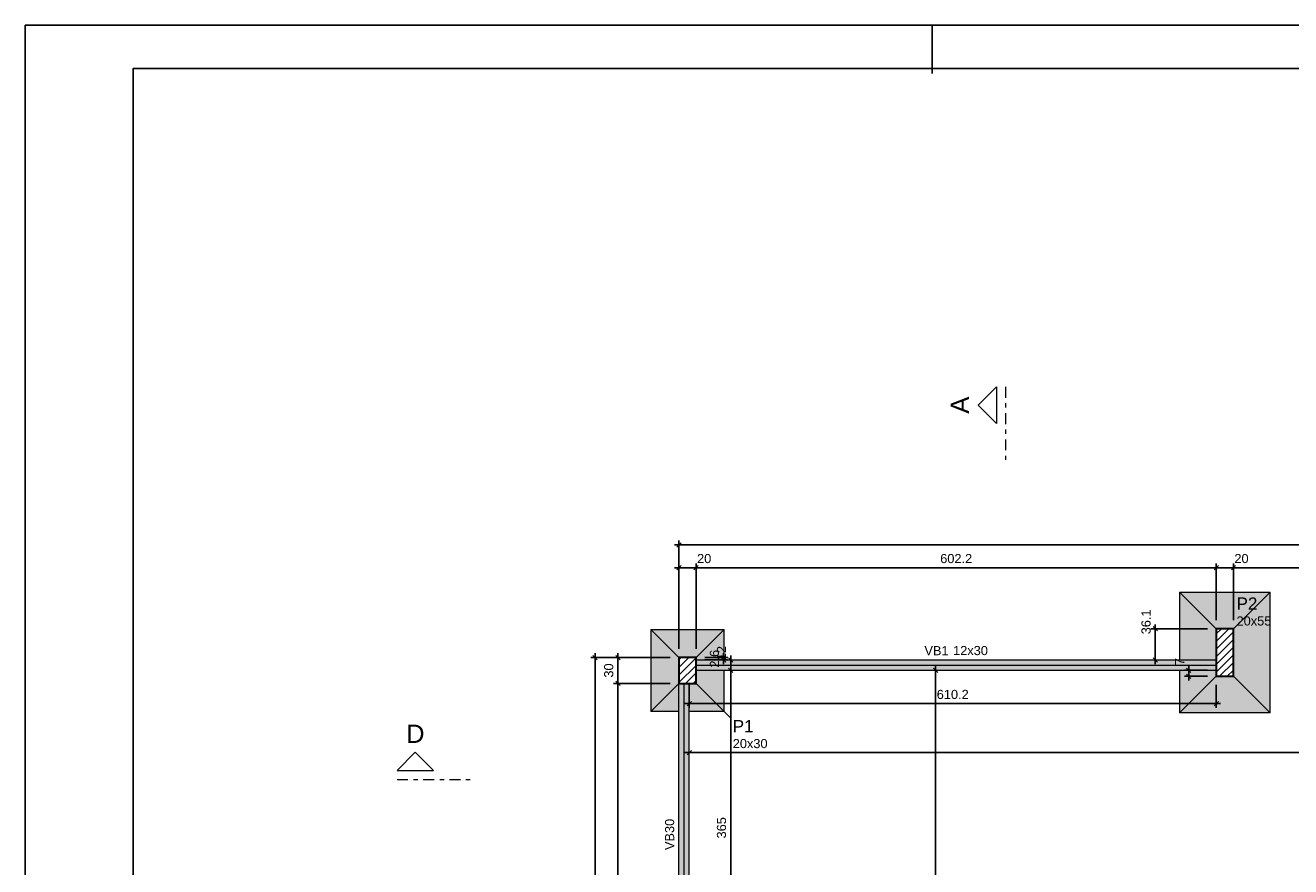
# Model space of a CAD drawing. Header units: millimetres. Extents: x 0 to 119, y 0 to 84.
# Tile 8 of 27: x 0 to 29, y 65 to 84. Entities that reach past the tile are written whole.
import ezdxf

# ---------------------------------------------------------------- set-up
doc = ezdxf.new("R2010")
doc.units = ezdxf.units.MM
doc.header["$MEASUREMENT"] = 0
doc.linetypes.add('DASHDOT', pattern=[2.54, 1.27, -0.635, 0, -0.635])
doc.linetypes.add('NULL', pattern=[0])
doc.layers.get('0').update_dxf_attribs({"lineweight": 18})
for name, color, linetype, lineweight in [('FO-Cortes', 9, 'DASHDOT', 5), ('FO-Cotas', 5, 'Continuous', 5), ('FO-Eixos', 5, 'Continuous', 5), ('FO-Hachura das sapatas', 43, 'Continuous', 5), ('FO-Hachura pilar que passa', 19, 'Continuous', 5), ('FO-Hachura viga', 43, 'Continuous', 5), ('FO-Pilares', 4, 'Continuous', 30), ('FO-Seção das fundações', 9, 'Continuous', 5), ('FO-Textos das vigas', 7, 'Continuous', 5), ('FO-Textos dos pilares', 7, 'Continuous', 5), ('FO-Vigas', 1, 'Continuous', 20)]:
    doc.layers.add(name, color=color, linetype=linetype, lineweight=lineweight)
doc.layers.add('SEDUC_MARF', color=1, linetype='Continuous')
doc.layers.add('SEDUC_MARGG', color=7, linetype='Continuous')
doc.styles.add('Arial', font='txt')
doc.dimstyles.new('UM_50.000000', dxfattribs={"dimtxt": 0.18, "dimasz": 0.1, "dimexe": 0.1, "dimexo": 0.2, "dimgap": 0, "dimtad": 1, "dimtih": 1, "dimtoh": 1, "dimdec": 1, "dimlfac": 50, "dimzin": 0, "dimdsep": 46, "dimtxsty": 'Standard', "dimcen": 0.09, "dimdle": 0.1, "dimadec": 1, "dimazin": 2, "dimtfac": 1, "dimtdec": 4, "dimtofl": 0, "dimtmove": 0, "dimatfit": 3, "dimfxl": 1, "dimtolj": 1, "dimarcsym": 0})

# ---------------------------------------------------------------- blocks, each defined once
blk = doc.blocks.new('_Oblique')
at = {"color": 0, "linetype": 'ByBlock', "lineweight": -2}
blk.add_line((-0.5, -0.5), (0.5, 0.5), dxfattribs=at)
blk = doc.blocks.new('*D6')
at = {"layer": 'Defpoints', "color": 0}
for p in [(15.535, 71.536), (15.135, 69.456), (15.535, 69.456)]:
    blk.add_point(p, dxfattribs=at)
at = {"layer": 'FO-Cotas', "color": 0, "lineweight": -2}
for p, q in [((15.035, 71.536), (15.635, 71.536)), ((15.135, 69.656), (15.135, 71.636)), ((15.535, 69.656), (15.535, 71.636))]:
    blk.add_line(p, q, dxfattribs=at)
at = {"layer": 'FO-Cotas', "color": 0, "lineweight": -2, "xscale": 0.1, "yscale": 0.1, "zscale": 0.1, "rotation": 180}
blk.add_blockref('_Oblique', (15.135, 71.536), dxfattribs=at)
at = {"layer": 'FO-Cotas', "color": 0, "lineweight": -2, "xscale": 0.1, "yscale": 0.1, "zscale": 0.1}
blk.add_blockref('_Oblique', (15.535, 71.536), dxfattribs=at)
at = {"layer": 'FO-Cotas', "color": 7, "insert": (15.721, 71.748), "char_height": 0.2118, "attachment_point": 5, "rotation": 0.0057, "style": 'Arial'}
blk.add_mtext('\\A1;20', dxfattribs=at)
blk = doc.blocks.new('*D7')
at = {"layer": 'Defpoints', "color": 0}
for p in [(27.579, 71.536), (27.579, 70.124), (15.535, 69.456)]:
    blk.add_point(p, dxfattribs=at)
at = {"layer": 'FO-Cotas', "color": 0, "lineweight": -2}
for p, q in [((15.435, 71.536), (27.679, 71.536)), ((15.535, 69.656), (15.535, 71.636)), ((27.579, 70.324), (27.579, 71.636))]:
    blk.add_line(p, q, dxfattribs=at)
at = {"layer": 'FO-Cotas', "color": 0, "lineweight": -2, "xscale": 0.1, "yscale": 0.1, "zscale": 0.1, "rotation": 180}
blk.add_blockref('_Oblique', (15.535, 71.536), dxfattribs=at)
at = {"layer": 'FO-Cotas', "color": 0, "lineweight": -2, "xscale": 0.1, "yscale": 0.1, "zscale": 0.1}
blk.add_blockref('_Oblique', (27.579, 71.536), dxfattribs=at)
at = {"layer": 'FO-Cotas', "color": 7, "insert": (21.557, 71.748), "char_height": 0.2118, "attachment_point": 5, "rotation": 0.0057, "style": 'Arial'}
blk.add_mtext('\\A1;602.2', dxfattribs=at)
blk = doc.blocks.new('*D8')
at = {"layer": 'Defpoints', "color": 0}
for p in [(27.979, 71.536), (27.579, 70.124), (27.979, 70.124)]:
    blk.add_point(p, dxfattribs=at)
at = {"layer": 'FO-Cotas', "color": 0, "lineweight": -2}
for p, q in [((27.479, 71.536), (28.079, 71.536)), ((27.579, 70.324), (27.579, 71.636)), ((27.979, 70.324), (27.979, 71.636))]:
    blk.add_line(p, q, dxfattribs=at)
at = {"layer": 'FO-Cotas', "color": 0, "lineweight": -2, "xscale": 0.1, "yscale": 0.1, "zscale": 0.1, "rotation": 180}
blk.add_blockref('_Oblique', (27.579, 71.536), dxfattribs=at)
at = {"layer": 'FO-Cotas', "color": 0, "lineweight": -2, "xscale": 0.1, "yscale": 0.1, "zscale": 0.1}
blk.add_blockref('_Oblique', (27.979, 71.536), dxfattribs=at)
at = {"layer": 'FO-Cotas', "color": 7, "insert": (28.164, 71.748), "char_height": 0.2118, "attachment_point": 5, "rotation": 0.0057, "style": 'Arial'}
blk.add_mtext('\\A1;20', dxfattribs=at)
blk = doc.blocks.new('*D9')
at = {"layer": 'Defpoints', "color": 0}
for p in [(34.789, 71.536), (27.979, 70.124), (34.789, 70.124)]:
    blk.add_point(p, dxfattribs=at)
at = {"layer": 'FO-Cotas', "color": 0, "lineweight": -2}
for p, q in [((27.879, 71.536), (34.889, 71.536)), ((27.979, 70.324), (27.979, 71.636)), ((34.789, 70.324), (34.789, 71.636))]:
    blk.add_line(p, q, dxfattribs=at)
at = {"layer": 'FO-Cotas', "color": 0, "lineweight": -2, "xscale": 0.1, "yscale": 0.1, "zscale": 0.1, "rotation": 180}
blk.add_blockref('_Oblique', (27.979, 71.536), dxfattribs=at)
at = {"layer": 'FO-Cotas', "color": 0, "lineweight": -2, "xscale": 0.1, "yscale": 0.1, "zscale": 0.1}
blk.add_blockref('_Oblique', (34.789, 71.536), dxfattribs=at)
at = {"layer": 'FO-Cotas', "color": 7, "insert": (31.384, 71.748), "char_height": 0.2118, "attachment_point": 5, "rotation": 0.0057, "style": 'Arial'}
blk.add_mtext('\\A1;340.5', dxfattribs=at)
blk = doc.blocks.new('*D26')
at = {"layer": 'Defpoints', "color": 0}
for p in [(84.436, 72.066), (15.135, 69.456), (84.436, 69.456)]:
    blk.add_point(p, dxfattribs=at)
at = {"layer": 'FO-Cotas', "color": 0, "lineweight": -2}
for p, q in [((15.135, 69.656), (15.135, 72.166)), ((84.436, 69.656), (84.436, 72.166)), ((15.035, 72.066), (84.536, 72.066))]:
    blk.add_line(p, q, dxfattribs=at)
at = {"layer": 'FO-Cotas', "color": 0, "lineweight": -2, "xscale": 0.1, "yscale": 0.1, "zscale": 0.1, "rotation": 180}
blk.add_blockref('_Oblique', (15.135, 72.066), dxfattribs=at)
at = {"layer": 'FO-Cotas', "color": 0, "lineweight": -2, "xscale": 0.1, "yscale": 0.1, "zscale": 0.1}
blk.add_blockref('_Oblique', (84.436, 72.066), dxfattribs=at)
at = {"layer": 'FO-Cotas', "color": 7, "insert": (49.786, 72.278), "char_height": 0.2118, "attachment_point": 5, "rotation": 0.0057, "style": 'Arial'}
blk.add_mtext('\\A1;3465', dxfattribs=at)
blk = doc.blocks.new('*D54')
at = {"layer": 'Defpoints', "color": 0}
for p in [(13.723, 68.856), (15.135, 68.856), (15.135, 53.15)]:
    blk.add_point(p, dxfattribs=at)
at = {"layer": 'FO-Cotas', "color": 0, "lineweight": -2}
for p, q in [((13.723, 53.05), (13.723, 68.956)), ((14.935, 68.856), (13.623, 68.856)), ((14.935, 53.15), (13.623, 53.15))]:
    blk.add_line(p, q, dxfattribs=at)
at = {"layer": 'FO-Cotas', "color": 0, "lineweight": -2, "xscale": 0.1, "yscale": 0.1, "zscale": 0.1}
for p, rotation in [((13.723, 68.856), 90), ((13.723, 53.15), 270)]:
    blk.add_blockref('_Oblique', p, dxfattribs=dict(at, rotation=rotation))
at = {"layer": 'FO-Cotas', "color": 7, "insert": (13.511, 61.003), "char_height": 0.2118, "attachment_point": 5, "rotation": 90, "style": 'Arial'}
blk.add_mtext('\\A1;785.3', dxfattribs=at)
blk = doc.blocks.new('*D55')
at = {"layer": 'Defpoints', "color": 0}
for p in [(13.723, 69.456), (15.135, 69.456), (15.135, 68.856)]:
    blk.add_point(p, dxfattribs=at)
at = {"layer": 'FO-Cotas', "color": 0, "lineweight": -2}
for p, q in [((14.935, 69.456), (13.623, 69.456)), ((13.723, 68.756), (13.723, 69.556)), ((14.935, 68.856), (13.623, 68.856))]:
    blk.add_line(p, q, dxfattribs=at)
at = {"layer": 'FO-Cotas', "color": 0, "lineweight": -2, "xscale": 0.1, "yscale": 0.1, "zscale": 0.1}
for p, rotation in [((13.723, 69.456), 90), ((13.723, 68.856), 270)]:
    blk.add_blockref('_Oblique', p, dxfattribs=dict(at, rotation=rotation))
at = {"layer": 'FO-Cotas', "color": 7, "insert": (13.511, 69.156), "char_height": 0.2118, "attachment_point": 5, "rotation": 90, "style": 'Arial'}
blk.add_mtext('\\A1;30', dxfattribs=at)
blk = doc.blocks.new('*D56')
at = {"layer": 'Defpoints', "color": 0}
for p in [(26.167, 70.124), (27.579, 70.124), (26.167, 69.403)]:
    blk.add_point(p, dxfattribs=at)
at = {"layer": 'FO-Cotas', "color": 0, "lineweight": -2}
for p, q in [((27.379, 70.124), (26.067, 70.124)), ((26.167, 69.303), (26.167, 70.224))]:
    blk.add_line(p, q, dxfattribs=at)
at = {"layer": 'FO-Cotas', "color": 0, "lineweight": -2, "xscale": 0.1, "yscale": 0.1, "zscale": 0.1}
for p, rotation in [((26.167, 70.124), 89.99999999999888), ((26.167, 69.403), 269.9999999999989)]:
    blk.add_blockref('_Oblique', p, dxfattribs=dict(at, rotation=rotation))
at = {"layer": 'FO-Cotas', "color": 7, "insert": (25.955, 70.282), "char_height": 0.2118, "attachment_point": 5, "rotation": 90, "style": 'Arial'}
blk.add_mtext('\\A1;36.1', dxfattribs=at)
blk = doc.blocks.new('*D57')
at = {"layer": 'Defpoints', "color": 0}
for p in [(13.194, 69.456), (15.135, 69.456), (15.135, 28.603)]:
    blk.add_point(p, dxfattribs=at)
at = {"layer": 'FO-Cotas', "color": 0, "lineweight": -2}
for p, q in [((14.935, 69.456), (13.094, 69.456)), ((13.194, 28.503), (13.194, 69.556)), ((14.935, 28.603), (13.094, 28.603))]:
    blk.add_line(p, q, dxfattribs=at)
at = {"layer": 'FO-Cotas', "color": 0, "lineweight": -2, "xscale": 0.1, "yscale": 0.1, "zscale": 0.1}
for p, rotation in [((13.194, 69.456), 90), ((13.194, 28.603), 270)]:
    blk.add_blockref('_Oblique', p, dxfattribs=dict(at, rotation=rotation))
at = {"layer": 'FO-Cotas', "color": 7, "insert": (12.982, 49.029), "char_height": 0.2118, "attachment_point": 5, "rotation": 90, "style": 'Arial'}
blk.add_mtext('\\A1;2042.7', dxfattribs=at)
blk = doc.blocks.new('*D126')
at = {"layer": 'Defpoints', "color": 0}
for p in [(15.375, 67.256), (62.826, 67.256), (62.826, 67.256)]:
    blk.add_point(p, dxfattribs=at)
at = {"layer": 'FO-Cotas', "color": 0, "lineweight": -2}
blk.add_line((15.275, 67.256), (62.926, 67.256), dxfattribs=at)
at = {"layer": 'FO-Cotas', "color": 0, "lineweight": -2, "xscale": 0.1, "yscale": 0.1, "zscale": 0.1, "rotation": 180}
blk.add_blockref('_Oblique', (15.375, 67.256), dxfattribs=at)
at = {"layer": 'FO-Cotas', "color": 0, "lineweight": -2, "xscale": 0.1, "yscale": 0.1, "zscale": 0.1}
blk.add_blockref('_Oblique', (62.826, 67.256), dxfattribs=at)
at = {"layer": 'FO-Cotas', "color": 7, "insert": (39.101, 67.467), "char_height": 0.2118, "attachment_point": 5, "rotation": 0.0057, "style": 'Arial'}
blk.add_mtext('\\A1;2372.6', dxfattribs=at)
blk = doc.blocks.new('*D132')
at = {"layer": 'Defpoints', "color": 0}
for p in [(16.335, 69.163), (16.335, 69.163), (16.335, 61.863)]:
    blk.add_point(p, dxfattribs=at)
at = {"layer": 'FO-Cotas', "color": 0, "lineweight": -2}
blk.add_line((16.335, 61.763), (16.335, 69.263), dxfattribs=at)
at = {"layer": 'FO-Cotas', "color": 0, "lineweight": -2, "xscale": 0.1, "yscale": 0.1, "zscale": 0.1}
for p, rotation in [((16.335, 69.163), 90), ((16.335, 61.863), 270)]:
    blk.add_blockref('_Oblique', p, dxfattribs=dict(at, rotation=rotation))
at = {"layer": 'FO-Cotas', "color": 7, "insert": (16.123, 65.513), "char_height": 0.2118, "attachment_point": 5, "rotation": 90, "style": 'Arial'}
blk.add_mtext('\\A1;365', dxfattribs=at)
blk = doc.blocks.new('*D133')
at = {"layer": 'Defpoints', "color": 0}
for p in [(16.335, 69.403), (16.335, 69.403), (16.335, 69.163)]:
    blk.add_point(p, dxfattribs=at)
at = {"layer": 'FO-Cotas', "color": 0, "lineweight": -2}
blk.add_line((16.335, 69.063), (16.335, 69.503), dxfattribs=at)
at = {"layer": 'FO-Cotas', "color": 0, "lineweight": -2, "xscale": 0.1, "yscale": 0.1, "zscale": 0.1}
for p, rotation in [((16.335, 69.403), 90), ((16.335, 69.163), 270)]:
    blk.add_blockref('_Oblique', p, dxfattribs=dict(at, rotation=rotation))
at = {"layer": 'FO-Cotas', "color": 7, "insert": (16.123, 69.561), "char_height": 0.2118, "attachment_point": 5, "rotation": 90, "style": 'Arial'}
blk.add_mtext('\\A1;12', dxfattribs=at)
blk = doc.blocks.new('*D134')
at = {"layer": 'Defpoints', "color": 0}
for p in [(21.079, 69.163), (21.079, 69.163), (21.079, 28.843)]:
    blk.add_point(p, dxfattribs=at)
at = {"layer": 'FO-Cotas', "color": 0, "lineweight": -2}
blk.add_line((21.079, 28.743), (21.079, 69.263), dxfattribs=at)
at = {"layer": 'FO-Cotas', "color": 0, "lineweight": -2, "xscale": 0.1, "yscale": 0.1, "zscale": 0.1}
for p, rotation in [((21.079, 69.163), 90), ((21.079, 28.843), 270)]:
    blk.add_blockref('_Oblique', p, dxfattribs=dict(at, rotation=rotation))
at = {"layer": 'FO-Cotas', "color": 7, "insert": (20.867, 49.003), "char_height": 0.2118, "attachment_point": 5, "rotation": 90, "style": 'Arial'}
blk.add_mtext('\\A1;2016', dxfattribs=at)
blk = doc.blocks.new('*D193')
at = {"layer": 'Defpoints', "color": 0}
for p in [(15.375, 69.024), (27.579, 69.024), (15.375, 68.389)]:
    blk.add_point(p, dxfattribs=at)
at = {"layer": 'FO-Cotas', "color": 0, "lineweight": -2}
for p, q in [((15.375, 68.824), (15.375, 68.289)), ((27.579, 68.824), (27.579, 68.289)), ((27.679, 68.389), (15.275, 68.389))]:
    blk.add_line(p, q, dxfattribs=at)
at = {"layer": 'FO-Cotas', "color": 0, "lineweight": -2, "xscale": 0.1, "yscale": 0.1, "zscale": 0.1, "rotation": 180}
blk.add_blockref('_Oblique', (15.375, 68.389), dxfattribs=at)
at = {"layer": 'FO-Cotas', "color": 0, "lineweight": -2, "xscale": 0.1, "yscale": 0.1, "zscale": 0.1}
blk.add_blockref('_Oblique', (27.579, 68.389), dxfattribs=at)
at = {"layer": 'FO-Cotas', "color": 7, "insert": (21.477, 68.601), "char_height": 0.2118, "attachment_point": 5, "rotation": 0.0057, "style": 'Arial'}
blk.add_mtext('\\A1;610.2', dxfattribs=at)
blk = doc.blocks.new('*D212')
at = {"layer": 'Defpoints', "color": 0}
for p in [(15.535, 69.456), (15.535, 69.403), (16.171, 69.403)]:
    blk.add_point(p, dxfattribs=at)
at = {"layer": 'FO-Cotas', "color": 0, "lineweight": -2}
for p, q in [((15.735, 69.456), (16.271, 69.456)), ((16.171, 69.556), (16.171, 69.303)), ((15.735, 69.403), (16.271, 69.403))]:
    blk.add_line(p, q, dxfattribs=at)
at = {"layer": 'FO-Cotas', "color": 0, "lineweight": -2, "xscale": 0.1, "yscale": 0.1, "zscale": 0.1}
for p, rotation in [((16.171, 69.456), 90), ((16.171, 69.403), 270)]:
    blk.add_blockref('_Oblique', p, dxfattribs=dict(at, rotation=rotation))
at = {"layer": 'FO-Cotas', "color": 7, "insert": (15.959, 69.429), "char_height": 0.2118, "attachment_point": 5, "rotation": 90, "style": 'Arial'}
blk.add_mtext('\\A1;2.6', dxfattribs=at)
blk = doc.blocks.new('*D215')
at = {"layer": 'Defpoints', "color": 0}
for p in [(26.943, 69.163), (27.579, 69.163), (27.579, 69.024)]:
    blk.add_point(p, dxfattribs=at)
at = {"layer": 'FO-Cotas', "color": 0, "lineweight": -2}
for p, q in [((27.379, 69.163), (26.843, 69.163)), ((26.943, 68.924), (26.943, 69.263)), ((27.379, 69.024), (26.843, 69.024))]:
    blk.add_line(p, q, dxfattribs=at)
at = {"layer": 'FO-Cotas', "color": 0, "lineweight": -2, "xscale": 0.1, "yscale": 0.1, "zscale": 0.1}
for p, rotation in [((26.943, 69.163), 90), ((26.943, 69.024), 270)]:
    blk.add_blockref('_Oblique', p, dxfattribs=dict(at, rotation=rotation))
at = {"layer": 'FO-Cotas', "color": 7, "insert": (26.731, 69.361), "char_height": 0.2118, "attachment_point": 5, "rotation": 90, "style": 'Arial'}
blk.add_mtext('\\A1;7', dxfattribs=at)

msp = doc.modelspace()

# ---------------------------------------------------------------- hatches: boundary and pattern name
at = {"layer": 'FO-Hachura das sapatas', "linetype": 'Continuous'}
h = msp.add_hatch(color=43, dxfattribs=at)
h.paths.add_polyline_path([(26.7286, 68.1744), (28.8286, 68.1744), (28.8286, 70.9744), (26.7286, 70.9744), (26.7286, 68.1744)])
h.paths.add_polyline_path([(27.9786, 70.1244), (27.5786, 70.1244), (27.5786, 69.4034), (26.7286, 69.4034), (26.7286, 69.1634), (27.5786, 69.1634), (27.5786, 69.0244), (27.9786, 69.0244), (27.9786, 70.1244)], flags=0)
h = msp.add_hatch(color=43, dxfattribs=at)
h.paths.add_polyline_path([(14.4852, 68.2056), (16.1852, 68.2056), (16.1852, 70.1056), (14.4852, 70.1056), (14.4852, 68.2056)])
h.paths.add_polyline_path([(15.1352, 69.4556), (15.1352, 68.2056), (15.3752, 68.2056), (15.3752, 68.8556), (15.5352, 68.8556), (15.5352, 69.1634), (16.1852, 69.1634), (16.1852, 69.4034), (15.5352, 69.4034), (15.5352, 69.4556), (15.1352, 69.4556)], flags=0)
at = {"layer": 'FO-Hachura pilar que passa', "linetype": 'Continuous'}
h = msp.add_hatch(dxfattribs=at)
h.set_pattern_fill('ANSI31', color=19, style=0)
h.paths.add_polyline_path([(27.5786, 69.0244), (27.7786, 69.0244), (27.9786, 69.0244), (27.9786, 69.5744), (27.9786, 70.1244), (27.7786, 70.1244), (27.5786, 70.1244), (27.5786, 69.5744)])
h = msp.add_hatch(dxfattribs=at)
h.set_pattern_fill('ANSI31', color=19, style=0)
h.paths.add_polyline_path([(15.1352, 68.8556), (15.3352, 68.8556), (15.5352, 68.8556), (15.5352, 69.1556), (15.5352, 69.4556), (15.3352, 69.4556), (15.1352, 69.4556), (15.1352, 69.1556)])
at = {"layer": 'FO-Hachura viga', "linetype": 'Continuous'}
for points in [[(27.5788, 69.4034), (27.5788, 69.4034), (15.5352, 69.4034), (15.5352, 69.1634), (27.5788, 69.1634), (27.5788, 69.4034)], [(15.3752, 61.8632), (15.3752, 61.8632), (15.3752, 68.8554), (15.1352, 68.8554), (15.1352, 61.7434), (15.2552, 61.7434), (15.3752, 61.8632)]]:
    msp.add_hatch(color=43, dxfattribs=at).paths.add_polyline_path(points)

# ---------------------------------------------------------------- linework, layer by layer
at = {"layer": 'FO-Cortes', "ltscale": 0.2}
for p, q in [((22.6991, 75.7263), (22.6991, 74.0319)), ((8.6078, 66.6321), (10.3022, 66.6321))]:
    msp.add_line(p, q, dxfattribs=at)
at = {"layer": 'FO-Cortes', "linetype": 'Continuous', "ltscale": 0.2}
for points in [[(22.4873, 75.7263), (22.4873, 74.8791), (22.0637, 75.3027), (22.4873, 75.7263)], [(8.6078, 66.8439), (9.455, 66.8439), (9.0314, 67.2675), (8.6078, 66.8439)]]:
    msp.add_lwpolyline(points, close=True, dxfattribs=at)
at = {"layer": 'FO-Cotas', "linetype": 'Continuous'}
msp.add_line((15.5356, 68.8556), (16.3264, 68.0649), dxfattribs=at)
at = {"layer": 'FO-Eixos'}
for p, q in [((15.5352, 69.2834), (27.5786, 69.2834)), ((15.2552, 61.7434), (15.2552, 68.8556))]:
    msp.add_line(p, q, dxfattribs=at)
at = {"layer": 'FO-Pilares'}
for points in [[(27.5786, 69.0244), (27.7786, 69.0244), (27.9786, 69.0244), (27.9786, 69.5744), (27.9786, 70.1244), (27.7786, 70.1244), (27.5786, 70.1244), (27.5786, 69.5744), (27.5786, 69.0244)], [(15.1352, 68.8556), (15.3352, 68.8556), (15.5352, 68.8556), (15.5352, 69.1556), (15.5352, 69.4556), (15.3352, 69.4556), (15.1352, 69.4556), (15.1352, 69.1556), (15.1352, 68.8556)]]:
    msp.add_lwpolyline(points, close=True, dxfattribs=at)
at = {"layer": 'FO-Seção das fundações'}
for p, q in [((26.7286, 70.9744), (27.5786, 70.1244)), ((28.8286, 70.9744), (27.9786, 70.1244)), ((14.4852, 70.1056), (15.1352, 69.4556)), ((16.1852, 70.1056), (15.5352, 69.4556)), ((26.7286, 68.1744), (27.5786, 69.0244)), ((28.8286, 68.1744), (27.9786, 69.0244)), ((14.4852, 68.2056), (15.1352, 68.8556)), ((16.1852, 68.2056), (15.5352, 68.8556))]:
    msp.add_line(p, q, dxfattribs=at)
for points in [[(26.7286, 70.9744), (28.8286, 70.9744)], [(26.7286, 70.9744), (26.7286, 69.4034)], [(28.8286, 68.1744), (28.8286, 70.9744)], [(14.4852, 70.1056), (16.1852, 70.1056)], [(14.4852, 70.1056), (14.4852, 68.2056)], [(16.1852, 69.4034), (16.1852, 70.1056)], [(16.1852, 68.2056), (16.1852, 69.1634)], [(26.7286, 69.1634), (26.7286, 68.1744)], [(15.1352, 68.2056), (14.4852, 68.2056)], [(16.1852, 68.2056), (15.3752, 68.2056)], [(28.8286, 68.1744), (26.7286, 68.1744)]]:
    msp.add_lwpolyline(points, dxfattribs=at)
at = {"layer": 'FO-Vigas'}
for p, q in [((15.5352, 69.4034), (27.5786, 69.4034)), ((15.5352, 69.1634), (27.5786, 69.1634)), ((15.1352, 61.7434), (15.1352, 68.8556)), ((15.3752, 61.8634), (15.3752, 68.8556))]:
    msp.add_line(p, q, dxfattribs=at)
at = {"layer": 'SEDUC_MARF'}
msp.add_line((21.0015, 84.1), (21.0015, 82.9804), dxfattribs=at)
msp.add_lwpolyline([(118.9, 84.1), (0, 84.1), (0, 0), (118.9, 0)], close=True, dxfattribs=at)
at = {"layer": 'SEDUC_MARGG'}
msp.add_lwpolyline([(2.5, 1), (117.9, 1), (117.9, 83.1), (2.5, 83.1), (2.5, 1)], dxfattribs=at)

# ---------------------------------------------------------------- texts
at = {"layer": 'FO-Cortes', "linetype": 'NULL', "ltscale": 0.2, "insert": (21.8519, 75.3026), "char_height": 0.4236, "width": 0.773711, "attachment_point": 8, "rotation": 90.00021, "line_spacing_factor": 0.798, "style": 'Arial'}
msp.add_mtext('A', dxfattribs=at)
at = {"layer": 'FO-Cortes', "linetype": 'NULL', "ltscale": 0.2, "insert": (9.0316, 67.4794), "char_height": 0.4236, "width": 0.837715, "attachment_point": 8, "line_spacing_factor": 0.798, "style": 'Arial'}
msp.add_mtext('D', dxfattribs=at)
at = {"layer": 'FO-Textos das vigas', "linetype": 'NULL', "char_height": 0.2118, "line_spacing_factor": 0.798, "style": 'Arial'}
for s, insert, width, attachment_point in [('VB1', (21.3806, 69.5095), 1.096279, 9), ('12x30', (21.4856, 69.5095), 1.580273, 7)]:
    msp.add_mtext(s, dxfattribs=dict(at, insert=insert, width=width, attachment_point=attachment_point))
at = {"layer": 'FO-Textos das vigas', "linetype": 'NULL', "insert": (15.0297, 65.3596), "char_height": 0.2118, "width": 1.418848, "attachment_point": 8, "rotation": 90.00021, "line_spacing_factor": 0.798, "style": 'Arial'}
msp.add_mtext('VB30', dxfattribs=at)
at = {"layer": 'FO-Textos dos pilares', "linetype": 'NULL', "attachment_point": 7, "line_spacing_factor": 0.798, "style": 'Arial'}
for s, insert, char_height, width in [('P2', (28.0496, 70.5658), 0.2824, 0.954053), ('20x55', (28.0496, 70.1955), 0.2118, 1.580273), ('P1', (16.3826, 67.7258), 0.2824, 0.954053), ('20x30', (16.3826, 67.3555), 0.2118, 1.580273)]:
    msp.add_mtext(s, dxfattribs=dict(at, insert=insert, char_height=char_height, width=width))

# ---------------------------------------------------------------- dimensions: what is measured, and where the dimension line sits
at = {"layer": 'FO-Cotas'}
for base, p1, p2, override, picture, middle, turn in [((84.4358, 72.0659), (15.1352, 69.4556), (84.4358, 69.4556), {"dimtxt": 0.2118, "dimasz": 0.1, "dimexe": 0.1, "dimexo": 0.2, "dimtad": 1, "dimtih": 0, "dimtoh": 0, "dimdec": 1, "dimlfac": 50, "dimzin": 8, "dimtxsty": 'Arial', "dimblk": 'Oblique', "dimblk1": 'Oblique', "dimblk2": 'Oblique', "dimsah": 1, "dimdle": 0.1, "dimse1": 0, "dimse2": 0, "dimclrt": 7, "dimadec": 1, "dimazin": 3, "dimtmove": 2, "dimldrblk": 'Oblique'}, '*D26', (49.7855, 72.2777), 0.00573), ((15.5352, 71.5364), (15.1352, 69.4556), (15.5352, 69.4556), {"dimtxt": 0.2118, "dimasz": 0.1, "dimexe": 0.1, "dimexo": 0.2, "dimtad": 1, "dimtih": 0, "dimtoh": 0, "dimdec": 1, "dimlfac": 50, "dimzin": 8, "dimtxsty": 'Arial', "dimblk": 'Oblique', "dimblk1": 'Oblique', "dimblk2": 'Oblique', "dimsah": 1, "dimdle": 0.1, "dimse1": 0, "dimse2": 0, "dimclrt": 7, "dimadec": 1, "dimazin": 3, "dimtmove": 2, "dimldrblk": 'Oblique'}, '*D6', (15.7205, 71.7482), 0.00573), ((27.5786, 71.5364), (15.5352, 69.4556), (27.5786, 70.1244), {"dimtxt": 0.2118, "dimasz": 0.1, "dimexe": 0.1, "dimexo": 0.2, "dimtad": 1, "dimtih": 0, "dimtoh": 0, "dimdec": 1, "dimlfac": 50, "dimzin": 8, "dimtxsty": 'Arial', "dimblk": 'Oblique', "dimblk1": 'Oblique', "dimblk2": 'Oblique', "dimsah": 1, "dimdle": 0.1, "dimse1": 0, "dimse2": 0, "dimclrt": 7, "dimadec": 1, "dimazin": 3, "dimtmove": 2, "dimldrblk": 'Oblique'}, '*D7', (21.5569, 71.7482), 0.00573), ((27.9786, 71.5364), (27.5786, 70.1244), (27.9786, 70.1244), {"dimtxt": 0.2118, "dimasz": 0.1, "dimexe": 0.1, "dimexo": 0.2, "dimtad": 1, "dimtih": 0, "dimtoh": 0, "dimdec": 1, "dimlfac": 50, "dimzin": 8, "dimtxsty": 'Arial', "dimblk": 'Oblique', "dimblk1": 'Oblique', "dimblk2": 'Oblique', "dimsah": 1, "dimdle": 0.1, "dimse1": 0, "dimse2": 0, "dimclrt": 7, "dimadec": 1, "dimazin": 3, "dimtmove": 2, "dimldrblk": 'Oblique'}, '*D8', (28.1639, 71.7482), 0.00573), ((34.7886, 71.5364), (27.9786, 70.1244), (34.7886, 70.1244), {"dimtxt": 0.2118, "dimasz": 0.1, "dimexe": 0.1, "dimexo": 0.2, "dimtad": 1, "dimtih": 0, "dimtoh": 0, "dimdec": 1, "dimlfac": 50, "dimzin": 8, "dimtxsty": 'Arial', "dimblk": 'Oblique', "dimblk1": 'Oblique', "dimblk2": 'Oblique', "dimsah": 1, "dimdle": 0.1, "dimse1": 0, "dimse2": 0, "dimclrt": 7, "dimadec": 1, "dimazin": 3, "dimtmove": 2, "dimldrblk": 'Oblique'}, '*D9', (31.3836, 71.7482), 0.00573), ((15.3752, 68.389), (27.5786, 69.0244), (15.3752, 69.0244), {"dimtxt": 0.2118, "dimasz": 0.1, "dimexe": 0.1, "dimexo": 0.2, "dimtad": 1, "dimtih": 0, "dimtoh": 0, "dimdec": 1, "dimlfac": 50, "dimzin": 8, "dimtxsty": 'Arial', "dimblk": 'Oblique', "dimblk1": 'Oblique', "dimblk2": 'Oblique', "dimsah": 1, "dimdle": 0.1, "dimse1": 0, "dimse2": 0, "dimclrt": 7, "dimadec": 1, "dimazin": 3, "dimtmove": 2, "dimldrblk": 'Oblique'}, '*D193', (21.4769, 68.6008), 0.00573), ((62.8262426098, 67.2555880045), (15.3752426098, 67.2555880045), (62.8262426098, 67.2555880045), {"dimtxt": 0.2118, "dimasz": 0.1, "dimexe": 0.1, "dimexo": 0.2, "dimtad": 1, "dimtih": 0, "dimtoh": 0, "dimdec": 1, "dimlfac": 50, "dimzin": 8, "dimtxsty": 'Arial', "dimblk": 'Oblique', "dimblk1": 'Oblique', "dimblk2": 'Oblique', "dimsah": 1, "dimdle": 0.1, "dimse1": 1, "dimse2": 1, "dimclrt": 7, "dimadec": 1, "dimazin": 3, "dimtmove": 2, "dimldrblk": 'Oblique'}, '*D126', (39.1007426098, 67.4673880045), 0.005729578)]:
    dim = msp.add_linear_dim(base=base, p1=p1, p2=p2, dimstyle='UM_50.000000', override=override, dxfattribs=at)
    dim.commit()
    dim.dimension.update_dxf_attribs({"geometry": picture, "text_midpoint": middle, "dimtype": 160, "text_rotation": turn})
for base, p1, p2, override, picture, middle in [((26.1666426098, 70.1243880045), (26.1666426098, 69.4033880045), (27.5786426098, 70.1243880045), {"dimtxt": 0.2118, "dimasz": 0.1, "dimexe": 0.1, "dimexo": 0.2, "dimtad": 1, "dimtih": 0, "dimtoh": 0, "dimdec": 1, "dimlfac": 50, "dimzin": 8, "dimtxsty": 'Arial', "dimblk": 'Oblique', "dimblk1": 'Oblique', "dimblk2": 'Oblique', "dimsah": 1, "dimdle": 0.1, "dimse1": 1, "dimse2": 0, "dimclrt": 7, "dimadec": 1, "dimazin": 3, "dimtmove": 2, "dimldrblk": 'Oblique'}, '*D56', (25.9548426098, 70.2816781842)), ((13.1937426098, 69.4555880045), (15.1352426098, 28.6025880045), (15.1352426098, 69.4555880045), {"dimtxt": 0.2118, "dimasz": 0.1, "dimexe": 0.1, "dimexo": 0.2, "dimtad": 1, "dimtih": 0, "dimtoh": 0, "dimdec": 1, "dimlfac": 50, "dimzin": 8, "dimtxsty": 'Arial', "dimblk": 'Oblique', "dimblk1": 'Oblique', "dimblk2": 'Oblique', "dimsah": 1, "dimdle": 0.1, "dimse1": 0, "dimse2": 0, "dimclrt": 7, "dimadec": 1, "dimazin": 3, "dimtmove": 2, "dimldrblk": 'Oblique'}, '*D57', (12.9819426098, 49.0290880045)), ((13.7232, 69.4556), (15.1352, 68.8556), (15.1352, 69.4556), {"dimtxt": 0.2118, "dimasz": 0.1, "dimexe": 0.1, "dimexo": 0.2, "dimtad": 1, "dimtih": 0, "dimtoh": 0, "dimdec": 1, "dimlfac": 50, "dimzin": 8, "dimtxsty": 'Arial', "dimblk": 'Oblique', "dimblk1": 'Oblique', "dimblk2": 'Oblique', "dimsah": 1, "dimdle": 0.1, "dimse1": 0, "dimse2": 0, "dimclrt": 7, "dimadec": 1, "dimazin": 3, "dimtmove": 2, "dimldrblk": 'Oblique'}, '*D55', (13.5114, 69.1556)), ((16.1706, 69.4034), (15.5352, 69.4556), (15.5352, 69.4034), {"dimtxt": 0.2118, "dimasz": 0.1, "dimexe": 0.1, "dimexo": 0.2, "dimtad": 1, "dimtih": 0, "dimtoh": 0, "dimdec": 1, "dimlfac": 50, "dimzin": 8, "dimtxsty": 'Arial', "dimblk": 'Oblique', "dimblk1": 'Oblique', "dimblk2": 'Oblique', "dimsah": 1, "dimdle": 0.1, "dimse1": 0, "dimse2": 0, "dimclrt": 7, "dimadec": 1, "dimazin": 3, "dimtmove": 2, "dimldrblk": 'Oblique'}, '*D212', (15.9588, 69.4295)), ((16.3352, 69.4034), (16.3352, 69.1634), (16.3352, 69.4034), {"dimtxt": 0.2118, "dimasz": 0.1, "dimexe": 0.1, "dimexo": 0.2, "dimtad": 1, "dimtih": 0, "dimtoh": 0, "dimdec": 1, "dimlfac": 50, "dimzin": 8, "dimtxsty": 'Arial', "dimblk": 'Oblique', "dimblk1": 'Oblique', "dimblk2": 'Oblique', "dimsah": 1, "dimdle": 0.1, "dimse1": 1, "dimse2": 1, "dimclrt": 7, "dimadec": 1, "dimazin": 3, "dimtmove": 2, "dimldrblk": 'Oblique'}, '*D133', (16.1234, 69.5607)), ((16.3352, 69.1634), (16.3352, 61.8634), (16.3352, 69.1634), {"dimtxt": 0.2118, "dimasz": 0.1, "dimexe": 0.1, "dimexo": 0.2, "dimtad": 1, "dimtih": 0, "dimtoh": 0, "dimdec": 1, "dimlfac": 50, "dimzin": 8, "dimtxsty": 'Arial', "dimblk": 'Oblique', "dimblk1": 'Oblique', "dimblk2": 'Oblique', "dimsah": 1, "dimdle": 0.1, "dimse1": 1, "dimse2": 1, "dimclrt": 7, "dimadec": 1, "dimazin": 3, "dimtmove": 2, "dimldrblk": 'Oblique'}, '*D132', (16.1234, 65.5134)), ((21.0792, 69.1634), (21.0792, 28.8426), (21.0792, 69.1634), {"dimtxt": 0.2118, "dimasz": 0.1, "dimexe": 0.1, "dimexo": 0.2, "dimtad": 1, "dimtih": 0, "dimtoh": 0, "dimdec": 1, "dimlfac": 50, "dimzin": 8, "dimtxsty": 'Arial', "dimblk": 'Oblique', "dimblk1": 'Oblique', "dimblk2": 'Oblique', "dimsah": 1, "dimdle": 0.1, "dimse1": 1, "dimse2": 1, "dimclrt": 7, "dimadec": 1, "dimazin": 3, "dimtmove": 2, "dimldrblk": 'Oblique'}, '*D134', (20.8674, 49.003)), ((26.9432426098, 69.1633880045), (27.5786426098, 69.0243880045), (27.5786426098, 69.1633880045), {"dimtxt": 0.2118, "dimasz": 0.1, "dimexe": 0.1, "dimexo": 0.2, "dimtad": 1, "dimtih": 0, "dimtoh": 0, "dimdec": 1, "dimlfac": 50, "dimzin": 8, "dimtxsty": 'Arial', "dimblk": 'Oblique', "dimblk1": 'Oblique', "dimblk2": 'Oblique', "dimsah": 1, "dimdle": 0.1, "dimse1": 0, "dimse2": 0, "dimclrt": 7, "dimadec": 1, "dimazin": 3, "dimtmove": 2, "dimldrblk": 'Oblique'}, '*D215', (26.7314426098, 69.3609638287)), ((13.7232, 68.8556), (15.1352, 53.1496), (15.1352, 68.8556), {"dimtxt": 0.2118, "dimasz": 0.1, "dimexe": 0.1, "dimexo": 0.2, "dimtad": 1, "dimtih": 0, "dimtoh": 0, "dimdec": 1, "dimlfac": 50, "dimzin": 8, "dimtxsty": 'Arial', "dimblk": 'Oblique', "dimblk1": 'Oblique', "dimblk2": 'Oblique', "dimsah": 1, "dimdle": 0.1, "dimse1": 0, "dimse2": 0, "dimclrt": 7, "dimadec": 1, "dimazin": 3, "dimtmove": 2, "dimldrblk": 'Oblique'}, '*D54', (13.5114, 61.0026))]:
    dim = msp.add_linear_dim(base=base, p1=p1, p2=p2, angle=90, dimstyle='UM_50.000000', override=override, dxfattribs=at)
    dim.commit()
    dim.dimension.update_dxf_attribs({"geometry": picture, "text_midpoint": middle, "dimtype": 160, "text_rotation": 90})

doc.saveas('drawing.dxf')
